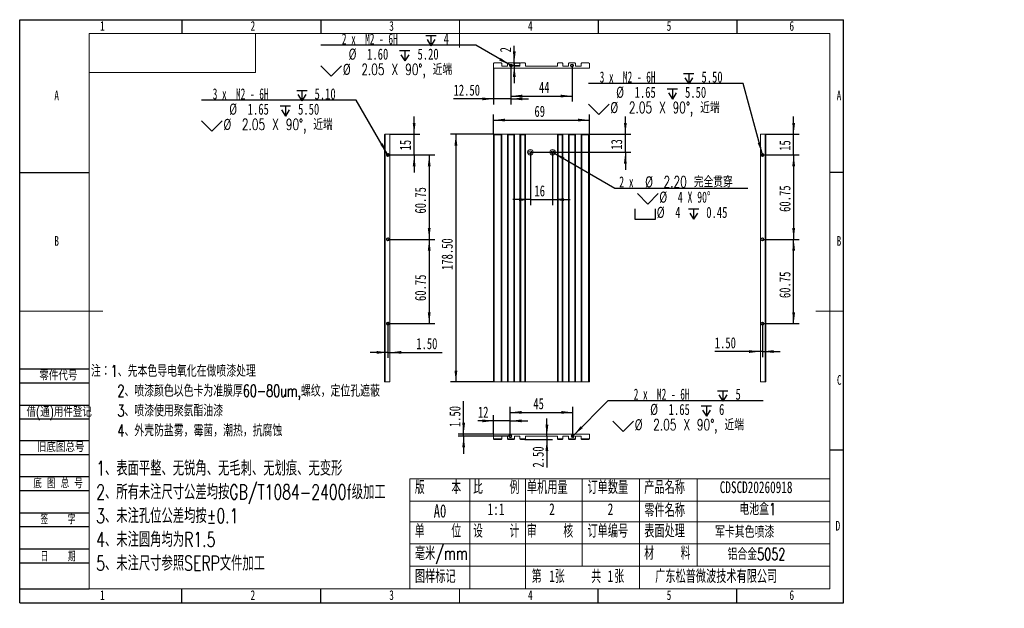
# Model space of a CAD drawing. Header units: millimetres. Extents: x 0 to 658, y -2 to 210.
# Tile 1 of 2: x 0 to 355, y -2 to 210. Entities that reach past the tile are written whole.
import ezdxf

# ---------------------------------------------------------------- set-up
doc = ezdxf.new("R2010")
doc.units = ezdxf.units.MM
doc.layers.add('图框', color=7, linetype='Continuous')
doc.layers.add('粗实线层', color=7, linetype='Continuous', lineweight=15)
doc.styles.add('SLDTEXTSTYLE0', font='TXT', dxfattribs={"width": 0.7})
doc.styles.add('SLDTEXTSTYLE1', font='TXT', dxfattribs={"width": 0.7, "bigfont": 'bigfont'})
doc.styles.add('SLDTEXTSTYLE2', font='TXT', dxfattribs={"width": 0.614286, "bigfont": 'bigfont'})
doc.styles.add('SLDTEXTSTYLE3', font='TXT', dxfattribs={"width": 0.566667, "bigfont": 'bigfont'})
doc.styles.add('SLDTEXTSTYLE4', font='TXT', dxfattribs={"width": 0.633333})
doc.styles.add('SLDTEXTSTYLE5', font='TXT', dxfattribs={"width": 0.642857})
doc.styles.add('SLDTEXTSTYLE6', font='TXT', dxfattribs={"width": 0.616667})
doc.dimstyles.new('SLDDIMSTYLE0', dxfattribs={"dimtxt": 4, "dimasz": 4.08, "dimexe": 0, "dimexo": 0.0625, "dimgap": 1, "dimtad": 2, "dimlfac": 2, "dimrnd": 1e-09, "dimzin": 4, "dimdsep": 46, "dimtxsty": 'SLDTEXTSTYLE0', "dimsah": 1, "dimcen": 0.09, "dimadec": 0, "dimazin": 1, "dimtfac": 1, "dimtofl": 0, "dimtmove": 0, "dimatfit": 3, "dimfxl": 0, "dimfrac": 2, "dimtolj": 1, "dimtzin": 12, "dimarcsym": 0})
doc.dimstyles.new('SLDDIMSTYLE1', dxfattribs={"dimtxt": 4, "dimasz": 4.08, "dimexe": 0, "dimexo": 0.0625, "dimgap": 1, "dimtad": 2, "dimlfac": 2, "dimrnd": 1e-09, "dimzin": 12, "dimdsep": 46, "dimtxsty": 'SLDTEXTSTYLE0', "dimsah": 1, "dimcen": 0.09, "dimadec": 0, "dimazin": 3, "dimtfac": 1, "dimtofl": 0, "dimtmove": 0, "dimatfit": 3, "dimfxl": 0, "dimfrac": 2, "dimtolj": 1, "dimtzin": 12, "dimarcsym": 0})
doc.dimstyles.new('SLDDIMSTYLE2', dxfattribs={"dimtxt": 4, "dimasz": 4.08, "dimexe": 0, "dimexo": 0.0625, "dimgap": 1, "dimtad": 0, "dimtih": 1, "dimtoh": 1, "dimlfac": 2, "dimrnd": 1e-09, "dimzin": 4, "dimdsep": 46, "dimtxsty": 'SLDTEXTSTYLE0', "dimblk1": 'NONE', "dimsah": 1, "dimcen": 0, "dimadec": 0, "dimazin": 1, "dimtfac": 1, "dimtmove": 0, "dimatfit": 3, "dimldrblk": 'NONE', "dimfxl": 0, "dimfrac": 2, "dimtolj": 1, "dimtzin": 12, "dimarcsym": 0})
doc.dimstyles.new('SLDDIMSTYLE3', dxfattribs={"dimtxt": 4, "dimasz": 4.08, "dimexe": 0, "dimexo": 0.0625, "dimgap": 1, "dimtad": 2, "dimlfac": 2, "dimrnd": 1e-09, "dimzin": 12, "dimdsep": 46, "dimtxsty": 'SLDTEXTSTYLE0', "dimsah": 1, "dimcen": 0.09, "dimadec": 0, "dimazin": 3, "dimtfac": 1, "dimtmove": 0, "dimatfit": 0, "dimfxl": 0, "dimfrac": 2, "dimtolj": 1, "dimtzin": 12, "dimarcsym": 0})
doc.dimstyles.new('SLDDIMSTYLE4', dxfattribs={"dimtxt": 4, "dimasz": 4.08, "dimexe": 0, "dimexo": 0.0625, "dimgap": 1, "dimtad": 0, "dimtih": 1, "dimtoh": 1, "dimdec": 6, "dimlfac": 2, "dimrnd": 1e-09, "dimzin": 12, "dimdsep": 46, "dimtxsty": 'SLDTEXTSTYLE0', "dimblk1": 'NONE', "dimsah": 1, "dimcen": 0, "dimadec": 0, "dimazin": 3, "dimtfac": 1, "dimtmove": 0, "dimatfit": 3, "dimldrblk": 'NONE', "dimfxl": 0, "dimfrac": 2, "dimtolj": 1, "dimtzin": 12, "dimarcsym": 0})
doc.dimstyles.new('SLDDIMSTYLE5', dxfattribs={"dimtxt": 4, "dimasz": 4.08, "dimexe": 0, "dimexo": 0.0625, "dimgap": 1, "dimtad": 2, "dimlfac": 2, "dimrnd": 1e-09, "dimzin": 4, "dimdsep": 46, "dimtxsty": 'SLDTEXTSTYLE0', "dimsah": 1, "dimcen": 0.09, "dimadec": 0, "dimazin": 1, "dimtfac": 1, "dimtmove": 0, "dimatfit": 0, "dimfxl": 0, "dimfrac": 2, "dimtolj": 1, "dimtzin": 12, "dimarcsym": 0})

# ---------------------------------------------------------------- blocks, each defined once
blk = doc.blocks.new('SW_NOTE_0')
at = {"layer": '图框', "color": 0, "attachment_point": 1, "style": 'SLDTEXTSTYLE1'}
for s, insert, char_height in [('\\M+1928D\\M+181461\\M+18141\\M+190E6\\M+1967B\\M+19046导电氧\\M+189BB\\M+18DDD\\M+198F4喷\\M+18EBD处\\M+1979D', (0, 5.46), 4.2333), ('2\\M+18141喷\\M+18EBD颜\\M+19046\\M+188C8\\M+19046卡为\\M+18F79\\M+1968C\\M+18CFA60-80um,\\M+19786纹\\M+18143\\M+192E8\\M+188CA\\M+18D45\\M+18ED5\\M+195C1', (9.52, -1.69), 4.23333), ('3\\M+18141喷\\M+18EBD\\M+18E67\\M+19770\\M+1E3DA氨酯\\M+196FB\\M+18EBD', (9.52, -8.83), 4.2333), ('4\\M+18141\\M+18A4F壳\\M+19668盐雾\\M+18143霉\\M+18BDB\\M+18143\\M+192AA热\\M+18143\\M+18D52\\M+19585蚀', (9.52, -15.98), 4.2333)]:
    blk.add_mtext(s, dxfattribs=dict(at, insert=insert, char_height=char_height))
blk = doc.blocks.new('SW_NOTE_1')
at = {"layer": '图框', "color": 0, "attachment_point": 1, "style": 'SLDTEXTSTYLE1'}
for s, insert, char_height in [('1\\M+18141\\M+1955C\\M+196CA\\M+195BD\\M+190AE\\M+18141\\M+19DD9锐\\M+18A70\\M+18141\\M+19DD9\\M+196D1\\M+18E68\\M+18141\\M+19DD9划\\M+18DAD\\M+18141\\M+19DD9变\\M+18C60', (0, 6.82), 5.29167), ('2\\M+18141\\M+18F8A\\M+1974C\\M+196A2\\M+1928D\\M+18EDA\\M+190A1\\M+18CF6\\M+18DB7\\M+18BCF\\M+188C2GB/T1084-2400f级\\M+189C1\\M+18D48', (0, -1.73), 5.29167), ('3\\M+18141\\M+196A2\\M+1928D\\M+18D45\\M+188CA\\M+18CF6\\M+18DB7\\M+18BCF\\M+188C2\\M+1817D0.1', (0, -10.29), 5.2917), ('4\\M+18141\\M+196A2\\M+1928D圆\\M+18A70\\M+18BCF为R1.5', (0, -18.85), 5.2917), ('5\\M+18141\\M+196A2\\M+1928D\\M+18EDA\\M+190A1\\M+18E51\\M+18FC6SERP\\M+195B6\\M+18C8F\\M+189C1\\M+18D48', (0, -27.4), 5.2917)]:
    blk.add_mtext(s, dxfattribs=dict(at, insert=insert, char_height=char_height))
blk = doc.blocks.new('_D')
at = {"layer": '图框'}
for p, q in [((170.84, 168.77), (155.24, 168.77)), ((157.24, 168.77), (157.24, 79.52)), ((170.84, 79.52), (155.24, 79.52))]:
    blk.add_line(p, q, dxfattribs=at)
for points in [[(157.24, 168.77), (156.73, 164.69), (157.75, 164.69)], [(157.24, 79.52), (157.75, 83.6), (156.73, 83.6)]]:
    blk.add_solid(points, dxfattribs=at)
at = {"layer": '图框', "insert": (152.08, 119.84), "char_height": 4, "attachment_point": 1, "rotation": 90, "style": 'SLDTEXTSTYLE0'}
blk.add_mtext('178.50', dxfattribs=at)
blk = doc.blocks.new('_D_1')
at = {"layer": '图框'}
for p, q in [((170.84, 168.77), (170.84, 175.85)), ((205.34, 168.77), (205.34, 175.85)), ((170.84, 173.85), (205.34, 173.85))]:
    blk.add_line(p, q, dxfattribs=at)
for points in [[(170.84, 173.85), (174.92, 173.34), (174.92, 174.36)], [(205.34, 173.85), (201.26, 174.36), (201.26, 173.34)]]:
    blk.add_solid(points, dxfattribs=at)
at = {"layer": '图框', "insert": (185.55, 179), "char_height": 4, "attachment_point": 1, "style": 'SLDTEXTSTYLE0'}
blk.add_mtext('69', dxfattribs=at)
blk = doc.blocks.new('SW_SYMBOL_HOLE_SINK')
at = {"layer": '图框', "color": 0}
for p, q in [((0, 875), (800, 75)), ((800, 75), (1600, 875))]:
    blk.add_line(p, q, dxfattribs=at)
blk = doc.blocks.new('SW_SYMBOL_HOLE_SPOT')
at = {"layer": '图框', "color": 0}
for p, q in [((0, 875), (0, 75)), ((1600, 75), (1600, 875)), ((0, 75), (1600, 75))]:
    blk.add_line(p, q, dxfattribs=at)
blk = doc.blocks.new('SW_SYMBOL_HOLE_DEPTH')
at = {"layer": '图框', "color": 0}
for p, q in [((0, 875), (800, 875)), ((400, 875), (400, 75)), ((100, 555), (400, 75)), ((700, 555), (400, 75))]:
    blk.add_line(p, q, dxfattribs=at)
blk = doc.blocks.new('_D_2')
at = {"layer": '图框'}
for p, q in [((191.61, 162.54), (192.56, 161.99)), ((192.56, 161.99), (214.54, 149.29)), ((214.54, 149.29), (262.45, 149.29))]:
    blk.add_line(p, q, dxfattribs=at)
blk.add_solid([(192.56, 161.99), (195.84, 159.51), (196.35, 160.39)], dxfattribs=at)
at = {"layer": '图框', "xscale": 0.004654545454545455, "yscale": 0.004654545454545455, "zscale": 0.004654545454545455}
for name, p in [('SW_SYMBOL_HOLE_SINK', (222.65, 143.27)), ('SW_SYMBOL_HOLE_SPOT', (221.72, 137.77)), ('SW_SYMBOL_HOLE_DEPTH', (241.04, 137.77))]:
    blk.add_blockref(name, p, dxfattribs=at)
at = {"layer": '图框', "char_height": 4, "attachment_point": 1}
for s, insert, style in [('2 x', (216.13, 153.6), 'SLDTEXTSTYLE4'), ('%%c', (225.44, 153.6), 'SLDTEXTSTYLE0'), ('2.20 \\M+18AAE\\M+19153贯\\M+190FA', (232.11, 153.6), 'SLDTEXTSTYLE1'), ('%%c', (230.56, 148.1), 'SLDTEXTSTYLE0'), ('4 X 90°', (237.23, 148.1), 'SLDTEXTSTYLE5'), ('%%c', (229.63, 142.6), 'SLDTEXTSTYLE0'), ('4', (236.3, 142.6), 'SLDTEXTSTYLE0'), ('0.45', (247.48, 142.6), 'SLDTEXTSTYLE0')]:
    blk.add_mtext(s, dxfattribs=dict(at, insert=insert, style=style))
blk = doc.blocks.new('_NONE')
blk = doc.blocks.new('_D_3')
at = {"layer": '图框'}
for p, q in [((184.09, 162.27), (184.09, 143.21)), ((192.09, 162.27), (192.09, 143.21)), ((184.09, 145.21), (177.74, 145.21)), ((184.09, 145.21), (192.09, 145.21)), ((192.09, 145.21), (198.44, 145.21))]:
    blk.add_line(p, q, dxfattribs=at)
for points in [[(184.09, 145.21), (180.01, 145.71), (180.01, 144.7)], [(192.09, 145.21), (196.17, 144.7), (196.17, 145.71)]]:
    blk.add_solid(points, dxfattribs=at)
at = {"layer": '图框', "insert": (185.55, 150.36), "char_height": 4, "attachment_point": 1, "style": 'SLDTEXTSTYLE0'}
blk.add_mtext('16', dxfattribs=at)
blk = doc.blocks.new('_D_4')
at = {"layer": '图框'}
for p, q in [((218.31, 168.77), (218.31, 175.12)), ((205.34, 168.77), (220.31, 168.77)), ((218.31, 162.27), (218.31, 168.77)), ((184.09, 162.27), (220.31, 162.27)), ((218.31, 162.27), (218.31, 155.92))]:
    blk.add_line(p, q, dxfattribs=at)
for points in [[(218.31, 168.77), (218.82, 172.85), (217.81, 172.85)], [(218.31, 162.27), (217.81, 158.19), (218.82, 158.19)]]:
    blk.add_solid(points, dxfattribs=at)
at = {"layer": '图框', "insert": (213.16, 163.16), "char_height": 4, "attachment_point": 1, "rotation": 90, "style": 'SLDTEXTSTYLE0'}
blk.add_mtext('13', dxfattribs=at)
blk = doc.blocks.new('_D_5')
at = {"layer": '图框'}
for p, q in [((164.39, 200.8), (108.56, 200.8)), ((176.64, 193.74), (164.39, 200.8)), ((177.53, 193.23), (176.64, 193.74))]:
    blk.add_line(p, q, dxfattribs=at)
blk.add_solid([(176.64, 193.74), (173.36, 196.22), (172.85, 195.34)], dxfattribs=at)
at = {"layer": '图框', "xscale": 0.004654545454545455, "yscale": 0.004654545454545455, "zscale": 0.004654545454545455}
for name, p in [('SW_SYMBOL_HOLE_DEPTH', (146.39, 200.28)), ('SW_SYMBOL_HOLE_DEPTH', (136.96, 194.78)), ('SW_SYMBOL_HOLE_SINK', (108.56, 189.28))]:
    blk.add_blockref(name, p, dxfattribs=at)
at = {"layer": '图框', "char_height": 4, "attachment_point": 1}
for s, insert, style in [('2 x  M2 - 6H', (116.13, 205.11), 'SLDTEXTSTYLE6'), ('4', (152.83, 205.11), 'SLDTEXTSTYLE0'), ('%%c', (118.57, 199.61), 'SLDTEXTSTYLE0'), ('1.60', (125.24, 199.61), 'SLDTEXTSTYLE0'), ('5.20', (143.4, 199.61), 'SLDTEXTSTYLE0'), ('%%c', (116.48, 194.11), 'SLDTEXTSTYLE0'), ('2.05 X 90\\M+1818B, \\M+18BDF\\M+1925B', (123.15, 194.11), 'SLDTEXTSTYLE1')]:
    blk.add_mtext(s, dxfattribs=dict(at, insert=insert, style=style))
blk = doc.blocks.new('_D_6')
at = {"layer": '图框'}
for p, q in [((178.28, 194.49), (178.28, 200.56)), ((177.09, 193.49), (180.28, 193.49)), ((178.09, 194.49), (180.28, 194.49)), ((178.28, 193.49), (178.28, 194.49)), ((178.28, 193.49), (178.28, 187.14))]:
    blk.add_line(p, q, dxfattribs=at)
for points in [[(178.28, 194.49), (178.79, 198.57), (177.77, 198.57)], [(178.28, 193.49), (177.77, 189.41), (178.79, 189.41)]]:
    blk.add_solid(points, dxfattribs=at)
at = {"layer": '图框', "insert": (173.12, 198.24), "char_height": 4, "attachment_point": 1, "rotation": 90, "style": 'SLDTEXTSTYLE0'}
blk.add_mtext('2', dxfattribs=at)
blk = doc.blocks.new('_D_7')
at = {"layer": '图框'}
for p, q in [((177.09, 193.49), (177.09, 180.49)), ((199.09, 193.49), (199.09, 180.49)), ((177.09, 182.49), (199.09, 182.49))]:
    blk.add_line(p, q, dxfattribs=at)
for points in [[(177.09, 182.49), (181.17, 181.98), (181.17, 183)], [(199.09, 182.49), (195.01, 183), (195.01, 181.98)]]:
    blk.add_solid(points, dxfattribs=at)
at = {"layer": '图框', "insert": (187.17, 187.64), "char_height": 4, "attachment_point": 1, "style": 'SLDTEXTSTYLE0'}
blk.add_mtext('44', dxfattribs=at)
blk = doc.blocks.new('_D_8')
at = {"layer": '图框'}
for p, q in [((170.84, 192.49), (170.84, 179.48)), ((177.09, 193.49), (177.09, 179.48)), ((170.84, 181.48), (156.4, 181.48)), ((177.09, 181.48), (170.84, 181.48)), ((177.09, 181.48), (183.44, 181.48))]:
    blk.add_line(p, q, dxfattribs=at)
for points in [[(170.84, 181.48), (166.76, 181.99), (166.76, 180.98)], [(177.09, 181.48), (181.17, 180.98), (181.17, 181.99)]]:
    blk.add_solid(points, dxfattribs=at)
at = {"layer": '图框', "insert": (156.4, 186.64), "char_height": 4, "attachment_point": 1, "style": 'SLDTEXTSTYLE0'}
blk.add_mtext('12.50', dxfattribs=at)
blk = doc.blocks.new('_D_9')
at = {"layer": '图框'}
for p, q in [((121.34, 180.98), (65.51, 180.98)), ((132.47, 161.71), (121.34, 180.98)), ((132.98, 160.82), (132.47, 161.71))]:
    blk.add_line(p, q, dxfattribs=at)
blk.add_solid([(132.47, 161.71), (130.87, 165.5), (129.99, 164.99)], dxfattribs=at)
at = {"layer": '图框', "xscale": 0.004654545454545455, "yscale": 0.004654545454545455, "zscale": 0.004654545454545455}
for name, p in [('SW_SYMBOL_HOLE_DEPTH', (99.85, 180.46)), ('SW_SYMBOL_HOLE_DEPTH', (93.91, 174.96)), ('SW_SYMBOL_HOLE_SINK', (65.51, 169.46))]:
    blk.add_blockref(name, p, dxfattribs=at)
at = {"layer": '图框', "char_height": 4, "attachment_point": 1}
for s, insert, style in [('3 x  M2 - 6H', (69.58, 185.29), 'SLDTEXTSTYLE6'), ('5.10', (106.29, 185.29), 'SLDTEXTSTYLE0'), ('%%c', (75.52, 179.79), 'SLDTEXTSTYLE0'), ('1.65', (82.19, 179.79), 'SLDTEXTSTYLE0'), ('5.50', (100.35, 179.79), 'SLDTEXTSTYLE0'), ('%%c', (73.43, 174.29), 'SLDTEXTSTYLE0'), ('2.05 X 90\\M+1818B, \\M+18BDF\\M+1925B', (80.1, 174.29), 'SLDTEXTSTYLE1')]:
    blk.add_mtext(s, dxfattribs=dict(at, insert=insert, style=style))
blk = doc.blocks.new('_D_10')
at = {"layer": '图框'}
for p, q in [((132.73, 161.27), (149.61, 161.27)), ((147.61, 161.27), (147.61, 130.89)), ((132.73, 130.89), (149.61, 130.89))]:
    blk.add_line(p, q, dxfattribs=at)
for points in [[(147.61, 161.27), (147.1, 157.19), (148.12, 157.19)], [(147.61, 130.89), (148.12, 134.97), (147.1, 134.97)]]:
    blk.add_solid(points, dxfattribs=at)
at = {"layer": '图框', "insert": (142.45, 140.17), "char_height": 4, "attachment_point": 1, "rotation": 90, "style": 'SLDTEXTSTYLE0'}
blk.add_mtext('60.75', dxfattribs=at)
blk = doc.blocks.new('_D_11')
at = {"layer": '图框'}
for p, q in [((132.73, 130.89), (149.61, 130.89)), ((147.61, 130.89), (147.61, 100.52)), ((132.73, 100.52), (149.61, 100.52))]:
    blk.add_line(p, q, dxfattribs=at)
for points in [[(147.61, 130.89), (147.1, 126.81), (148.12, 126.81)], [(147.61, 100.52), (148.12, 104.6), (147.1, 104.6)]]:
    blk.add_solid(points, dxfattribs=at)
at = {"layer": '图框', "insert": (142.45, 108.68), "char_height": 4, "attachment_point": 1, "rotation": 90, "style": 'SLDTEXTSTYLE0'}
blk.add_mtext('60.75', dxfattribs=at)
blk = doc.blocks.new('_D_12')
at = {"layer": '图框'}
for p, q in [((132.73, 100.52), (132.73, 88.17)), ((132.73, 90.17), (126.38, 90.17)), ((132.73, 90.17), (133.48, 90.17)), ((133.48, 90.17), (152.26, 90.17))]:
    blk.add_line(p, q, dxfattribs=at)
for points in [[(132.73, 90.17), (128.65, 90.68), (128.65, 89.66)], [(133.48, 90.17), (137.56, 89.66), (137.56, 90.68)]]:
    blk.add_solid(points, dxfattribs=at)
at = {"layer": '图框', "insert": (142.95, 95.33), "char_height": 4, "attachment_point": 1, "style": 'SLDTEXTSTYLE0'}
blk.add_mtext('1.50', dxfattribs=at)
blk = doc.blocks.new('_D_13')
at = {"layer": '图框'}
for p, q in [((142.19, 168.77), (142.19, 175.12)), ((133.48, 168.77), (144.19, 168.77)), ((142.19, 161.27), (142.19, 168.77)), ((132.73, 161.27), (144.19, 161.27)), ((142.19, 161.27), (142.19, 154.92))]:
    blk.add_line(p, q, dxfattribs=at)
for points in [[(142.19, 168.77), (142.7, 172.85), (141.68, 172.85)], [(142.19, 161.27), (141.68, 157.19), (142.7, 157.19)]]:
    blk.add_solid(points, dxfattribs=at)
at = {"layer": '图框', "insert": (137.03, 162.92), "char_height": 4, "attachment_point": 1, "rotation": 90, "style": 'SLDTEXTSTYLE0'}
blk.add_mtext('15', dxfattribs=at)
blk = doc.blocks.new('_D_14')
at = {"layer": '图框'}
for p, q in [((260.81, 187.06), (204.99, 187.06)), ((267.6, 161.76), (260.81, 187.06)), ((267.86, 160.77), (267.6, 161.76))]:
    blk.add_line(p, q, dxfattribs=at)
blk.add_solid([(267.6, 161.76), (267.03, 165.84), (266.05, 165.57)], dxfattribs=at)
at = {"layer": '图框', "xscale": 0.004654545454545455, "yscale": 0.004654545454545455, "zscale": 0.004654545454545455}
for name, p in [('SW_SYMBOL_HOLE_DEPTH', (239.32, 186.54)), ('SW_SYMBOL_HOLE_DEPTH', (233.39, 181.04)), ('SW_SYMBOL_HOLE_SINK', (204.99, 175.54))]:
    blk.add_blockref(name, p, dxfattribs=at)
at = {"layer": '图框', "char_height": 4, "attachment_point": 1}
for s, insert, style in [('3 x  M2 - 6H', (209.06, 191.37), 'SLDTEXTSTYLE6'), ('5.50', (245.76, 191.37), 'SLDTEXTSTYLE0'), ('%%c', (215, 185.87), 'SLDTEXTSTYLE0'), ('1.65', (221.67, 185.87), 'SLDTEXTSTYLE0'), ('5.50', (239.83, 185.87), 'SLDTEXTSTYLE0'), ('%%c', (212.9, 180.37), 'SLDTEXTSTYLE0'), ('2.05 X 90\\M+1818B, \\M+18BDF\\M+1925B', (219.58, 180.37), 'SLDTEXTSTYLE1')]:
    blk.add_mtext(s, dxfattribs=dict(at, insert=insert, style=style))
blk = doc.blocks.new('_D_15')
at = {"layer": '图框'}
for p, q in [((267.73, 161.27), (280.98, 161.27)), ((278.98, 161.27), (278.98, 130.89)), ((267.73, 130.89), (280.98, 130.89))]:
    blk.add_line(p, q, dxfattribs=at)
for points in [[(278.98, 161.27), (278.47, 157.19), (279.49, 157.19)], [(278.98, 130.89), (279.49, 134.97), (278.47, 134.97)]]:
    blk.add_solid(points, dxfattribs=at)
at = {"layer": '图框', "insert": (273.82, 140.78), "char_height": 4, "attachment_point": 1, "rotation": 90, "style": 'SLDTEXTSTYLE0'}
blk.add_mtext('60.75', dxfattribs=at)
blk = doc.blocks.new('_D_16')
at = {"layer": '图框'}
for p, q in [((267.73, 130.89), (280.98, 130.89)), ((278.98, 100.52), (278.98, 130.89)), ((267.73, 100.52), (280.98, 100.52))]:
    blk.add_line(p, q, dxfattribs=at)
for points in [[(278.98, 130.89), (278.47, 126.81), (279.49, 126.81)], [(278.98, 100.52), (279.49, 104.6), (278.47, 104.6)]]:
    blk.add_solid(points, dxfattribs=at)
at = {"layer": '图框', "insert": (273.82, 109.73), "char_height": 4, "attachment_point": 1, "rotation": 90, "style": 'SLDTEXTSTYLE0'}
blk.add_mtext('60.75', dxfattribs=at)
blk = doc.blocks.new('_D_17')
at = {"layer": '图框'}
for p, q in [((267.73, 100.52), (267.73, 88.48)), ((266.98, 90.48), (250.56, 90.48)), ((267.73, 90.48), (266.98, 90.48)), ((267.73, 90.48), (274.08, 90.48))]:
    blk.add_line(p, q, dxfattribs=at)
for points in [[(266.98, 90.48), (262.9, 90.99), (262.9, 89.97)], [(267.73, 90.48), (271.81, 89.97), (271.81, 90.99)]]:
    blk.add_solid(points, dxfattribs=at)
at = {"layer": '图框', "insert": (250.56, 95.63), "char_height": 4, "attachment_point": 1, "style": 'SLDTEXTSTYLE0'}
blk.add_mtext('1.50', dxfattribs=at)
blk = doc.blocks.new('_D_18')
at = {"layer": '图框'}
for p, q in [((278.98, 168.77), (278.98, 175.12)), ((268.73, 168.77), (280.98, 168.77)), ((278.98, 161.27), (278.98, 168.77)), ((267.73, 161.27), (280.98, 161.27)), ((278.98, 161.27), (278.98, 154.92))]:
    blk.add_line(p, q, dxfattribs=at)
for points in [[(278.98, 168.77), (279.49, 172.85), (278.47, 172.85)], [(278.98, 161.27), (278.47, 157.19), (279.49, 157.19)]]:
    blk.add_solid(points, dxfattribs=at)
at = {"layer": '图框', "insert": (273.82, 162.78), "char_height": 4, "attachment_point": 1, "rotation": 90, "style": 'SLDTEXTSTYLE0'}
blk.add_mtext('15', dxfattribs=at)
blk = doc.blocks.new('_D_19')
at = {"layer": '图框'}
for p, q in [((199.7, 60.36), (212.17, 72.82)), ((212.17, 72.82), (268, 72.82)), ((198.97, 59.64), (199.7, 60.36))]:
    blk.add_line(p, q, dxfattribs=at)
blk.add_solid([(199.7, 60.36), (202.94, 62.89), (202.23, 63.61)], dxfattribs=at)
at = {"layer": '图框', "xscale": 0.004654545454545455, "yscale": 0.004654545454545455, "zscale": 0.004654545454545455}
for name, p in [('SW_SYMBOL_HOLE_DEPTH', (251.59, 72.3)), ('SW_SYMBOL_HOLE_DEPTH', (245.65, 66.8)), ('SW_SYMBOL_HOLE_SINK', (213.76, 61.3))]:
    blk.add_blockref(name, p, dxfattribs=at)
at = {"layer": '图框', "char_height": 4, "attachment_point": 1}
for s, insert, style in [('2 x  M2 - 6H', (221.33, 77.13), 'SLDTEXTSTYLE6'), ('5', (258.03, 77.13), 'SLDTEXTSTYLE0'), ('%%c', (227.26, 71.63), 'SLDTEXTSTYLE0'), ('1.65', (233.94, 71.63), 'SLDTEXTSTYLE0'), ('6', (252.09, 71.63), 'SLDTEXTSTYLE0'), ('%%c', (221.68, 66.13), 'SLDTEXTSTYLE0'), ('2.05 X 90\\M+1818B, \\M+18BDF\\M+1925B', (228.35, 66.13), 'SLDTEXTSTYLE1')]:
    blk.add_mtext(s, dxfattribs=dict(at, insert=insert, style=style))
blk = doc.blocks.new('_D_20')
at = {"layer": '图框'}
for p, q in [((176.84, 60), (176.84, 70.55)), ((176.84, 68.55), (199.34, 68.55)), ((199.34, 60), (199.34, 70.55))]:
    blk.add_line(p, q, dxfattribs=at)
for points in [[(176.84, 68.55), (180.92, 68.05), (180.92, 69.06)], [(199.34, 68.55), (195.26, 69.06), (195.26, 68.05)]]:
    blk.add_solid(points, dxfattribs=at)
at = {"layer": '图框', "insert": (185.14, 73.71), "char_height": 4, "attachment_point": 1, "style": 'SLDTEXTSTYLE0'}
blk.add_mtext('45', dxfattribs=at)
blk = doc.blocks.new('_D_21')
at = {"layer": '图框'}
for p, q in [((170.84, 60.75), (170.84, 67.51)), ((176.84, 60), (176.84, 67.51)), ((170.84, 65.51), (165.16, 65.51)), ((176.84, 65.51), (170.84, 65.51)), ((176.84, 65.51), (183.19, 65.51))]:
    blk.add_line(p, q, dxfattribs=at)
for points in [[(170.84, 65.51), (166.76, 66.01), (166.76, 65)], [(176.84, 65.51), (180.92, 65), (180.92, 66.01)]]:
    blk.add_solid(points, dxfattribs=at)
at = {"layer": '图框', "insert": (165.16, 70.66), "char_height": 4, "attachment_point": 1, "style": 'SLDTEXTSTYLE0'}
blk.add_mtext('12', dxfattribs=at)
blk = doc.blocks.new('_D_22')
at = {"layer": '图框'}
for p, q in [((160.03, 60.75), (160.03, 72.56)), ((170.84, 60.75), (158.03, 60.75)), ((160.03, 60), (160.03, 60.75)), ((176.84, 60), (158.03, 60)), ((160.03, 60), (160.03, 53.65))]:
    blk.add_line(p, q, dxfattribs=at)
for points in [[(160.03, 60.75), (160.54, 64.83), (159.52, 64.83)], [(160.03, 60), (159.52, 55.92), (160.54, 55.92)]]:
    blk.add_solid(points, dxfattribs=at)
at = {"layer": '图框', "insert": (154.87, 63.25), "char_height": 4, "attachment_point": 1, "rotation": 90, "style": 'SLDTEXTSTYLE0'}
blk.add_mtext('1.50', dxfattribs=at)
blk = doc.blocks.new('_D_23')
at = {"layer": '图框'}
for p, q in [((190.03, 60), (190.03, 66.35)), ((182.09, 58.75), (192.03, 58.75)), ((190.03, 60), (190.03, 58.75)), ((190.03, 58.75), (190.03, 48.69))]:
    blk.add_line(p, q, dxfattribs=at)
for points in [[(190.03, 60), (190.54, 64.08), (189.52, 64.08)], [(190.03, 58.75), (189.52, 54.67), (190.54, 54.67)]]:
    blk.add_solid(points, dxfattribs=at)
at = {"layer": '图框', "insert": (184.88, 48.69), "char_height": 4, "attachment_point": 1, "rotation": 90, "style": 'SLDTEXTSTYLE0'}
blk.add_mtext('2.50', dxfattribs=at)

msp = doc.modelspace()

# ---------------------------------------------------------------- linework, layer by layer
at = {"color": 7, "linetype": 'Continuous', "lineweight": 15}
for p, q in [((171.08645798, 194.48843447), (170.83645747, 194.23843396)), ((170.83645747, 194.23843396), (170.83645747, 192.48843414)), ((170.83645747, 192.48843414), (205.33645754, 192.48843414)), ((173.58645559, 194.48843447), (171.08645798, 194.48843447)), ((173.8364561, 194.23843396), (173.58645559, 194.48843447)), ((173.8364561, 193.23843473), (173.8364561, 194.23843396)), ((175.83645643, 193.23843473), (173.8364561, 193.23843473)), ((176.08645694, 194.48843447), (175.83645643, 194.23843396)), ((175.83645643, 194.23843396), (175.83645643, 193.23843473)), ((178.08645726, 194.48843447), (176.08645694, 194.48843447)), ((178.33645777, 194.23843396), (178.08645726, 194.48843447)), ((178.33645777, 193.23843473), (178.33645777, 194.23843396)), ((180.3364581, 193.23843473), (178.33645777, 193.23843473)), ((180.5864586, 194.48843447), (180.3364581, 194.23843396)), ((180.3364581, 194.23843396), (180.3364581, 193.23843473)), ((182.08645792, 194.48843447), (180.5864586, 194.48843447)), ((182.33645843, 194.23843396), (182.08645792, 194.48843447)), ((182.33645843, 193.23843473), (182.33645843, 194.23843396)), ((193.83645752, 193.23843473), (182.33645843, 193.23843473)), ((194.08645802, 194.48843447), (193.83645752, 194.23843396)), ((193.83645752, 194.23843396), (193.83645752, 193.23843473)), ((195.58645734, 194.48843447), (194.08645802, 194.48843447)), ((195.83645784, 194.23843396), (195.58645734, 194.48843447)), ((195.83645784, 193.23843473), (195.83645784, 194.23843396)), ((197.83645631, 193.23843473), (195.83645784, 193.23843473)), ((198.08645682, 194.48843447), (197.83645631, 194.23843396)), ((197.83645631, 194.23843396), (197.83645631, 193.23843473)), ((200.08645714, 194.48843447), (198.08645682, 194.48843447)), ((200.33645765, 194.23843396), (200.08645714, 194.48843447)), ((200.33645765, 193.23843473), (200.33645765, 194.23843396)), ((202.33645705, 193.23843473), (200.33645765, 193.23843473)), ((202.58645755, 194.48843447), (202.33645705, 194.23843396)), ((202.33645705, 194.23843396), (202.33645705, 193.23843473)), ((205.08645703, 194.48843447), (202.58645755, 194.48843447)), ((205.33645754, 194.23843396), (205.08645703, 194.48843447)), ((205.33645754, 192.48843414), (205.33645754, 194.23843396)), ((131.47687333, 168.51842962), (131.72687383, 168.76842641)), ((131.47687333, 79.51842901), (131.47687333, 168.51842962)), ((131.72687383, 168.76842641), (133.47687366, 168.76842641)), ((131.72687383, 168.76842641), (131.72687383, 79.51842901)), ((133.47687366, 168.76842641), (133.47687366, 79.51842901)), ((171.08645798, 168.51842962), (170.83645747, 168.76842641)), ((170.83645747, 79.51842901), (170.83645747, 168.76842641)), ((170.83645747, 168.76842641), (173.8364561, 168.76842641)), ((171.08645798, 168.51842962), (171.08645798, 79.51842901)), ((173.58645559, 168.51842962), (171.08645798, 168.51842962)), ((173.58645559, 168.51842962), (173.8364561, 168.76842641)), ((173.58645559, 79.51842901), (173.58645559, 168.51842962)), ((173.8364561, 168.76842641), (173.8364561, 79.51842901)), ((173.8364561, 168.76842641), (175.83645643, 168.76842641)), ((175.83645643, 168.76842641), (176.08645694, 168.51842962)), ((175.83645643, 168.76842641), (178.33645777, 168.76842641)), ((175.83645643, 79.51842901), (175.83645643, 168.76842641)), ((176.08645694, 168.51842962), (176.08645694, 79.51842901)), ((178.08645726, 168.51842962), (176.08645694, 168.51842962)), ((178.08645726, 168.51842962), (178.33645777, 168.76842641)), ((178.08645726, 79.51842901), (178.08645726, 168.51842962)), ((178.33645777, 168.76842641), (178.33645777, 79.51842901)), ((178.33645777, 168.76842641), (180.3364581, 168.76842641)), ((180.3364581, 168.76842641), (180.5864586, 168.51842962)), ((180.3364581, 168.76842641), (182.33645843, 168.76842641)), ((180.3364581, 79.51842901), (180.3364581, 168.76842641)), ((180.5864586, 168.51842962), (180.5864586, 79.51842901)), ((182.08645792, 168.51842962), (180.5864586, 168.51842962)), ((182.08645792, 168.51842962), (182.33645843, 168.76842641)), ((182.08645792, 79.51842901), (182.08645792, 168.51842962)), ((182.33645843, 168.76842641), (182.33645843, 79.51842901)), ((182.33645843, 168.76842641), (193.83645752, 168.76842641)), ((193.83645752, 79.51842901), (193.83645752, 168.76842641)), ((193.83645752, 168.76842641), (194.08645802, 168.51842962)), ((193.83645752, 168.76842641), (195.83645784, 168.76842641)), ((194.08645802, 168.51842962), (194.08645802, 79.51842901)), ((195.58645734, 168.51842962), (194.08645802, 168.51842962)), ((195.58645734, 168.51842962), (195.83645784, 168.76842641)), ((195.58645734, 79.51842901), (195.58645734, 168.51842962)), ((195.83645784, 168.76842641), (195.83645784, 79.51842901)), ((195.83645784, 168.76842641), (197.83645631, 168.76842641)), ((197.83645631, 79.51842901), (197.83645631, 168.76842641)), ((197.83645631, 168.76842641), (198.08645682, 168.51842962)), ((197.83645631, 168.76842641), (200.33645765, 168.76842641)), ((198.08645682, 168.51842962), (198.08645682, 79.51842901)), ((200.08645714, 168.51842962), (198.08645682, 168.51842962)), ((200.08645714, 168.51842962), (200.33645765, 168.76842641)), ((200.08645714, 79.51842901), (200.08645714, 168.51842962)), ((200.33645765, 168.76842641), (200.33645765, 79.51842901)), ((200.33645765, 168.76842641), (202.33645705, 168.76842641)), ((202.33645705, 79.51842901), (202.33645705, 168.76842641)), ((202.33645705, 168.76842641), (202.58645755, 168.51842962)), ((202.33645705, 168.76842641), (205.33645754, 168.76842641)), ((202.58645755, 168.51842962), (202.58645755, 79.51842901)), ((205.08645703, 168.51842962), (202.58645755, 168.51842962)), ((205.08645703, 168.51842962), (205.33645754, 168.76842641)), ((205.08645703, 79.51842901), (205.08645703, 168.51842962)), ((205.33645754, 168.76842641), (205.33645754, 79.51842901)), ((266.97900994, 168.76842641), (266.97900994, 79.51842901)), ((266.97900994, 168.76842641), (268.72900976, 168.76842641)), ((268.72900976, 79.51842901), (268.72900976, 168.76842641)), ((268.97901026, 168.51842962), (268.72900976, 168.76842641)), ((268.97901026, 168.51842962), (268.97901026, 79.51842901)), ((131.72687383, 79.51842901), (131.47687333, 79.51842901)), ((133.47687366, 79.51842901), (131.72687383, 79.51842901)), ((171.08645798, 79.51842901), (170.83645747, 79.51842901)), ((173.58645559, 79.51842901), (171.08645798, 79.51842901)), ((173.8364561, 79.51842901), (173.58645559, 79.51842901)), ((175.83645643, 79.51842901), (173.8364561, 79.51842901)), ((176.08645694, 79.51842901), (175.83645643, 79.51842901)), ((178.08645726, 79.51842901), (176.08645694, 79.51842901)), ((178.33645777, 79.51842901), (178.08645726, 79.51842901)), ((180.3364581, 79.51842901), (178.33645777, 79.51842901)), ((180.5864586, 79.51842901), (180.3364581, 79.51842901)), ((182.08645792, 79.51842901), (180.5864586, 79.51842901)), ((182.33645843, 79.51842901), (182.08645792, 79.51842901)), ((193.83645752, 79.51842901), (182.33645843, 79.51842901)), ((194.08645802, 79.51842901), (193.83645752, 79.51842901)), ((195.58645734, 79.51842901), (194.08645802, 79.51842901)), ((195.83645784, 79.51842901), (195.58645734, 79.51842901)), ((197.83645631, 79.51842901), (195.83645784, 79.51842901)), ((198.08645682, 79.51842901), (197.83645631, 79.51842901)), ((200.08645714, 79.51842901), (198.08645682, 79.51842901)), ((200.33645765, 79.51842901), (200.08645714, 79.51842901)), ((202.33645705, 79.51842901), (200.33645765, 79.51842901)), ((202.58645755, 79.51842901), (202.33645705, 79.51842901)), ((205.08645703, 79.51842901), (202.58645755, 79.51842901)), ((205.33645754, 79.51842901), (205.08645703, 79.51842901)), ((268.72900976, 79.51842901), (266.97900994, 79.51842901)), ((268.97901026, 79.51842901), (268.72900976, 79.51842901)), ((170.83645747, 60.75152449), (170.83645747, 59.00152467)), ((205.33645754, 60.75152449), (170.83645747, 60.75152449)), ((205.33645754, 59.00152467), (205.33645754, 60.75152449)), ((170.83645747, 59.00152467), (173.8364561, 59.00152467)), ((171.08645798, 58.75152417), (170.83645747, 59.00152467)), ((173.58645559, 58.75152417), (171.08645798, 58.75152417)), ((173.58645559, 58.75152417), (173.8364561, 59.00152467)), ((173.8364561, 60.0015239), (175.83645643, 60.0015239)), ((173.8364561, 59.00152467), (173.8364561, 60.0015239)), ((175.83645643, 60.0015239), (175.83645643, 59.00152467)), ((175.83645643, 59.00152467), (178.33645777, 59.00152467)), ((175.83645643, 59.00152467), (176.08645694, 58.75152417)), ((178.08645726, 58.75152417), (176.08645694, 58.75152417)), ((178.08645726, 58.75152417), (178.33645777, 59.00152467)), ((178.33645777, 60.0015239), (180.3364581, 60.0015239)), ((178.33645777, 59.00152467), (178.33645777, 60.0015239)), ((180.3364581, 60.0015239), (180.3364581, 59.00152467)), ((180.3364581, 59.00152467), (182.33645843, 59.00152467)), ((180.3364581, 59.00152467), (180.5864586, 58.75152417)), ((182.08645792, 58.75152417), (180.5864586, 58.75152417)), ((182.08645792, 58.75152417), (182.33645843, 59.00152467)), ((182.33645843, 59.00152467), (182.33645843, 60.0015239)), ((182.33645843, 60.0015239), (193.83645752, 60.0015239)), ((193.83645752, 60.0015239), (193.83645752, 59.00152467)), ((193.83645752, 59.00152467), (195.83645784, 59.00152467)), ((193.83645752, 59.00152467), (194.08645802, 58.75152417)), ((195.58645734, 58.75152417), (194.08645802, 58.75152417)), ((195.58645734, 58.75152417), (195.83645784, 59.00152467)), ((195.83645784, 60.0015239), (197.83645631, 60.0015239)), ((195.83645784, 59.00152467), (195.83645784, 60.0015239)), ((197.83645631, 60.0015239), (197.83645631, 59.00152467)), ((197.83645631, 59.00152467), (200.33645765, 59.00152467)), ((197.83645631, 59.00152467), (198.08645682, 58.75152417)), ((200.08645714, 58.75152417), (198.08645682, 58.75152417)), ((200.08645714, 58.75152417), (200.33645765, 59.00152467)), ((200.33645765, 60.0015239), (202.33645705, 60.0015239)), ((200.33645765, 59.00152467), (200.33645765, 60.0015239)), ((202.33645705, 60.0015239), (202.33645705, 59.00152467)), ((202.33645705, 59.00152467), (205.33645754, 59.00152467)), ((202.33645705, 59.00152467), (202.58645755, 58.75152417)), ((205.08645703, 58.75152417), (202.58645755, 58.75152417)), ((205.08645703, 58.75152417), (205.33645754, 59.00152467))]:
    msp.add_line(p, q, dxfattribs=at)
for centre, radius in [((177.08645723, 193.48843441), 0.5125), ((177.08645723, 193.48843441), 0.4), ((199.08645723, 193.48843441), 0.5125), ((199.08645723, 193.48843441), 0.4), ((184.08645723, 162.26842891), 1), ((192.08645723, 162.26842891), 1), ((132.72687339, 161.26842891), 0.5125), ((132.72687339, 161.26842891), 0.4125), ((184.08645723, 162.26842891), 0.55), ((192.08645723, 162.26842891), 0.55), ((267.7290102, 161.26842891), 0.5125), ((267.7290102, 161.26842891), 0.4125), ((132.72687339, 130.89342891), 0.5125), ((267.7290102, 130.89342891), 0.5125), ((132.72687339, 130.89342891), 0.4125), ((267.7290102, 130.89342891), 0.4125), ((132.72687339, 100.51842891), 0.5125), ((132.72687339, 100.51842891), 0.4125), ((267.7290102, 100.51842891), 0.5125), ((267.7290102, 100.51842891), 0.4125), ((176.83645723, 60.00152423), 0.5125), ((176.83645723, 60.00152423), 0.4125), ((199.33645723, 60.00152423), 0.5125), ((199.33645723, 60.00152423), 0.4125)]:
    msp.add_circle(centre, radius, dxfattribs=at)
at = {"color": 7, "linetype": 'Continuous', "lineweight": 0}
for centre in [(177.08645723, 193.48843441), (199.08645723, 193.48843441), (132.72687339, 161.26842891), (267.7290102, 161.26842891), (132.72687339, 130.89342891), (267.7290102, 130.89342891), (132.72687339, 100.51842891), (267.7290102, 100.51842891), (176.83645723, 60.00152423), (199.33645723, 60.00152423)]:
    msp.add_arc(centre, 0.5, 255, 195, dxfattribs=at)
at = {"layer": '图框'}
for p, q in [((0, 0), (0, 210)), ((0, 210), (297, 210)), ((58.5, 210), (58.5, 205)), ((108.5, 210), (108.5, 205)), ((208.5, 210), (208.5, 205)), ((258.5, 210), (258.5, 205)), ((297, 0), (297, 210)), ((0, 155), (25, 155)), ((297, 155), (292, 155)), ((0, 84.22062154), (25, 84.22062154)), ((0, 79.22062154), (25, 79.22062154)), ((0, 71.22062154), (25, 71.22062154)), ((0, 66.22062154), (25, 66.22062154)), ((0, 58.43002782), (25, 58.43002782)), ((0, 53.43002782), (25, 53.43002782)), ((297, 55), (292, 55)), ((0, 45.43002782), (25, 45.43002782)), ((0, 40.43002782), (25, 40.43002782)), ((0, 32.43002782), (25, 32.43002782)), ((0, 27.43002782), (25, 27.43002782)), ((0, 19.43002782), (25, 19.43002782)), ((0, 14.43002782), (25, 14.43002782)), ((0, 5), (25, 5)), ((58.5, 0), (58.5, 5)), ((108.5, 0), (108.5, 5)), ((208.5, 0), (208.5, 5)), ((258.5, 0), (258.5, 5)), ((0, 0), (297, 0))]:
    msp.add_line(p, q, dxfattribs=at)
at = {"layer": '图框', "lineweight": 15}
for p, q in [((158.5, 210), (158.5, 200)), ((0, 105), (30, 105)), ((297, 105), (287, 105)), ((140.68545734, 44.63758968), (140.68545734, 5)), ((140.68545734, 44.63758968), (292, 44.63758968)), ((162.21343352, 44.63758968), (162.21343352, 5)), ((182.31678204, 44.63758968), (182.31678204, 5)), ((202.7866063, 44.63758968), (202.7866063, 13.20723621)), ((223.37132177, 44.63758968), (223.37132177, 5)), ((244.18273961, 44.63758968), (244.18273961, 13.20723621)), ((140.68545734, 36.63896119), (292, 36.63896119)), ((140.68545734, 29.16198238), (292, 29.16198238)), ((140.68545734, 21.16335389), (292, 21.16335389)), ((140.68545734, 13.20723621), (292, 13.20723621)), ((25, 5), (292, 5)), ((158.5, 0), (158.5, 5))]:
    msp.add_line(p, q, dxfattribs=at)
at = {"layer": '图框', "linetype": 'Continuous', "lineweight": 15}
for p, q in [((25, 5), (25, 205)), ((25, 205), (292, 205)), ((292, 5), (292, 205))]:
    msp.add_line(p, q, dxfattribs=at)
at = {"layer": '粗实线层'}
for p, q in [((85, 191), (85, 205)), ((25, 191), (85, 191))]:
    msp.add_line(p, q, dxfattribs=at)

# ---------------------------------------------------------------- block references
at = {"layer": '图框'}
for name, p in [('SW_NOTE_0', (25.70039413, 80.14746284)), ('SW_NOTE_1', (27.57201433, 44.26723091))]:
    msp.add_blockref(name, p, dxfattribs=at)

# ---------------------------------------------------------------- texts
for s, insert, char_height, attachment_point, style in [('1', (29.79444444, 209.49728633), 3.5, 2, 'SLDTEXTSTYLE0'), ('2', (84.04444444, 209.49728633), 3.5, 2, 'SLDTEXTSTYLE0'), ('3', (134.04444444, 209.49728633), 3.5, 2, 'SLDTEXTSTYLE0'), ('4', (184.04444444, 209.49728633), 3.5, 2, 'SLDTEXTSTYLE0'), ('5', (234.04444444, 209.49728633), 3.5, 2, 'SLDTEXTSTYLE0'), ('6', (278.29687502, 209.49728633), 3.5, 2, 'SLDTEXTSTYLE0'), ('A', (13.32031252, 184.49728633), 3.5, 2, 'SLDTEXTSTYLE0'), ('A', (295.32031252, 184.49728633), 3.5, 2, 'SLDTEXTSTYLE0'), ('B', (13.32031252, 132.0550898), 3.5, 2, 'SLDTEXTSTYLE0'), ('B', (295.32031252, 132.0550898), 3.5, 2, 'SLDTEXTSTYLE0'), ('\\M+197EB\\M+18C8F\\M+191E3\\M+18D86', (7.08363591, 83.57905148), 3.5, 1, 'SLDTEXTSTYLE1'), ('C', (295.42725694, 81.99728633), 3.5, 2, 'SLDTEXTSTYLE0'), ('\\M+18ED8(\\M+192CA)\\M+19770\\M+18C8F\\M+1936F记', (2.49613555, 70.47254941), 3.5, 1, 'SLDTEXTSTYLE1'), ('\\M+18B8C\\M+192EA图总\\M+18D86', (6.19405335, 57.82384813), 3.5, 1, 'SLDTEXTSTYLE1'), ('\\M+192EA 图 总 \\M+18D86', (4.9471782, 44.76550045), 3.5, 1, 'SLDTEXTSTYLE2'), ('\\M+194C5    \\M+1967B', (142.45787147, 43.93812879), 4.7625, 1, 'SLDTEXTSTYLE3'), ('\\M+194E4    \\M+197E1', (163.44076161, 43.93812879), 4.7625, 1, 'SLDTEXTSTYLE3'), ('单\\M+18AF7\\M+19770\\M+197CA', (182.84238024, 43.93812879), 4.7625, 1, 'SLDTEXTSTYLE1'), ('订单\\M+19094\\M+197CA', (204.66315043, 43.93812879), 4.7625, 1, 'SLDTEXTSTYLE1'), ('产\\M+19569\\M+196BC\\M+18FCC', (225.11819063, 43.93812879), 4.7625, 1, 'SLDTEXTSTYLE1'), ('CDSCD20260918', (252.34883364, 43.72464555), 4.2333333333, 1, 'SLDTEXTSTYLE0'), ('A0', (149.23863688, 35.44927147), 4.7625, 1, 'SLDTEXTSTYLE0'), ('1:1', (168.66476162, 35.81444694), 4.233333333, 1, 'SLDTEXTSTYLE0'), ('2', (190.86347666, 35.81444694), 4.23333333, 1, 'SLDTEXTSTYLE0'), ('2', (211.93022668, 35.81444694), 4.23333333, 1, 'SLDTEXTSTYLE0'), ('\\M+197EB\\M+18C8F\\M+196BC\\M+18FCC', (225.12701026, 35.68722909), 4.7625, 1, 'SLDTEXTSTYLE1'), ('电\\M+19272\\M+1E1B41', (259.40438911, 35.81444694), 4.2333333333, 1, 'SLDTEXTSTYLE1'), ('签    \\M+18E9A', (13.80974012, 31.76352465), 3.5, 2, 'SLDTEXTSTYLE3'), ('单    \\M+188CA', (142.4666911, 28.20849248), 4.7625, 1, 'SLDTEXTSTYLE3'), ('设    计', (163.44076161, 28.20849248), 4.7625, 1, 'SLDTEXTSTYLE3'), ('审    \\M+18A6A', (182.83356062, 28.20849248), 4.7625, 1, 'SLDTEXTSTYLE3'), ('订单编\\M+18D86', (204.65433081, 28.20849248), 4.7625, 1, 'SLDTEXTSTYLE1'), ('\\M+1955C\\M+196CA处\\M+1979D', (225.12701026, 28.20849248), 4.7625, 1, 'SLDTEXTSTYLE1'), ('D', (294.92968752, 29.49728633), 3.5, 2, 'SLDTEXTSTYLE0'), ('军卡\\M+191B4\\M+19046喷\\M+18EBD', (250.64880262, 27.63643271), 4.2333333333, 1, 'SLDTEXTSTYLE1'), ('\\M+193FA    \\M+18AFA', (13.80974012, 18.41347394), 3.5, 2, 'SLDTEXTSTYLE3'), ('\\M+19F7C\\M+195C4/mm', (142.4666911, 20.18829709), 4.7625, 1, 'SLDTEXTSTYLE1'), ('\\M+18DDE    \\M+197BF', (225.12701026, 20.22032129), 4.7625, 1, 'SLDTEXTSTYLE3'), ('铝\\M+18D87\\M+18BE05052', (255.17105582, 19.62124687), 4.2333333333, 1, 'SLDTEXTSTYLE1'), ('图样标记', (142.4666911, 11.86473492), 4.7625, 1, 'SLDTEXTSTYLE1'), ('\\M+191E6  张    \\M+18BA4  张', (184.59699546, 11.86473492), 4.7625, 1, 'SLDTEXTSTYLE3'), ('1', (190.86347666, 11.71104826), 4.23333333, 1, 'SLDTEXTSTYLE0'), ('1', (211.93022668, 11.71104826), 4.23333333, 1, 'SLDTEXTSTYLE0'), ('\\M+19BF6东\\M+18FBC\\M+19581\\M+194F7\\M+19467\\M+18B5A术\\M+1974C\\M+18CC0\\M+18CF6\\M+18E69', (229.06328089, 11.86473492), 4.7625, 1, 'SLDTEXTSTYLE1'), ('1', (29.79444444, 4.49728633), 3.5, 2, 'SLDTEXTSTYLE0'), ('2', (84.04444444, 4.49728633), 3.5, 2, 'SLDTEXTSTYLE0'), ('3', (134.04444444, 4.49728633), 3.5, 2, 'SLDTEXTSTYLE0'), ('4', (184.04444444, 4.49728633), 3.5, 2, 'SLDTEXTSTYLE0'), ('5', (234.04444444, 4.49728633), 3.5, 2, 'SLDTEXTSTYLE0'), ('6', (278.29687502, 4.49728633), 3.5, 2, 'SLDTEXTSTYLE0')]:
    msp.add_mtext(s, dxfattribs=dict(at, insert=insert, char_height=char_height, attachment_point=attachment_point, style=style))

# ---------------------------------------------------------------- dimensions: what is measured, and where the dimension line sits
for p1, p2, text, picture, middle in [((177.53054085, 193.23261026), (176.64237362, 193.74425855), '2 x  M2 - 6H {\\fGDT;x} 4\\P%%c 1.60 {\\fGDT;x} 5.20\\P{\\fGDT;w}%%c 2.05 X 90°, 近端', '_D_5', (135.68050003, 197.20768982)), ((267.86173286, 160.7734128), (267.59628755, 161.76344502), '3 x  M2 - 6H {\\fGDT;x} 5.50\\P%%c 1.65 {\\fGDT;x} 5.50\\P{\\fGDT;w}%%c 2.05 X 90°, 近端', '_D_14', (232.10795732, 183.46234749)), ((132.98328159, 160.82468227), (132.47046518, 161.71217555), '3 x  M2 - 6H {\\fGDT;x} 5.10\\P%%c 1.65 {\\fGDT;x} 5.50\\P{\\fGDT;w}%%c 2.05 X 90°, 近端', '_D_9', (92.62941504, 177.38582013)), ((198.9738358, 59.63936135), (199.69907866, 60.3636871), '2 x  M2 - 6H {\\fGDT;x} 5\\P%%c 1.65 {\\fGDT;x} 6\\P{\\fGDT;w}%%c 2.05 X 90°, 近端', '_D_19', (240.87994671, 69.22589961))]:
    dim = msp.add_diameter_dim_2p(p1=p1, p2=p2, text=text, dimstyle='SLDDIMSTYLE4', override={"dimpost": '<>'}, dxfattribs=at)
    dim.commit()
    dim.dimension.update_dxf_attribs({"geometry": picture, "text_midpoint": middle, "dimtype": 163})
for base, p1, p2, dimstyle, picture, middle in [((178.27956546, 194.48843441), (177.08645723, 193.48843441), (178.08645723, 194.48843441), 'SLDDIMSTYLE3', '_D_6', (178.27956546, 199.39985334)), ((142.18898158, 168.76842891), (132.72687339, 161.26842891), (133.47687339, 168.76842891), 'SLDDIMSTYLE3', '_D_13', (142.18898158, 165.24837502)), ((218.31421706, 168.76842891), (184.08645723, 162.26842891), (205.33645723, 168.76842891), 'SLDDIMSTYLE3', '_D_4', (218.31421706, 165.49260442)), ((278.9790102, 168.76842891), (267.7290102, 161.26842891), (268.7290102, 168.76842891), 'SLDDIMSTYLE3', '_D_18', (278.9790102, 165.11192561)), ((157.23789432, 79.51842891), (170.83645723, 168.76842891), (170.83645723, 79.51842891), 'SLDDIMSTYLE0', '_D', (157.23789432, 126.82248714)), ((147.6088373, 130.89342891), (132.72687339, 161.26842891), (132.72687339, 130.89342891), 'SLDDIMSTYLE1', '_D_10', (147.6088373, 145.99302473)), ((278.9790102, 130.89342891), (267.7290102, 161.26842891), (267.7290102, 130.89342891), 'SLDDIMSTYLE1', '_D_15', (278.9790102, 146.60428353)), ((147.6088373, 100.51842891), (132.72687339, 130.89342891), (132.72687339, 100.51842891), 'SLDDIMSTYLE1', '_D_11', (147.6088373, 114.50059362)), ((278.9790102, 130.89342891), (267.7290102, 100.51842891), (267.7290102, 130.89342891), 'SLDDIMSTYLE1', '_D_16', (278.9790102, 115.55421946)), ((160.02754701, 60.75152423), (176.83645723, 60.00152423), (170.83645723, 60.75152423), 'SLDDIMSTYLE5', '_D_22', (160.02754701, 67.90899089)), ((190.03199355, 58.75152423), (193.83645723, 60.00152423), (182.08645723, 58.75152423), 'SLDDIMSTYLE5', '_D_23', (190.03199355, 53.34500403))]:
    dim = msp.add_linear_dim(base=base, p1=p1, p2=p2, angle=90, dimstyle=dimstyle, dxfattribs=at)
    dim.commit()
    dim.dimension.update_dxf_attribs({"geometry": picture, "text_midpoint": middle, "dimtype": 160})
for base, p1, p2, dimstyle, picture, middle in [((170.83645723, 181.48402964), (177.08645723, 193.48843441), (170.83645723, 192.48843441), 'SLDDIMSTYLE5', '_D_8', (162.22332401, 181.48402964)), ((199.08645723, 182.48843441), (177.08645723, 193.48843441), (199.08645723, 193.48843441), 'SLDDIMSTYLE1', '_D_7', (189.49287371, 182.48843441)), ((205.33645723, 173.84713561), (170.83645723, 168.76842891), (205.33645723, 168.76842891), 'SLDDIMSTYLE1', '_D_1', (187.8755337, 173.84713561)), ((192.08645723, 145.20647127), (184.08645723, 162.26842891), (192.08645723, 162.26842891), 'SLDDIMSTYLE3', '_D_3', (187.8755337, 145.20647127)), ((133.47687339, 90.17162741), (132.72687339, 100.51842891), (133.47687339, 79.51842891), 'SLDDIMSTYLE5', '_D_12', (147.6088373, 90.17162741)), ((266.9790102, 90.47768131), (267.7290102, 100.51842891), (266.9790102, 79.51842891), 'SLDDIMSTYLE5', '_D_17', (255.21319978, 90.47768131)), ((199.33645723, 68.55314784), (176.83645723, 60.00152423), (199.33645723, 60.00152423), 'SLDDIMSTYLE1', '_D_20', (187.46509268, 68.55314784)), ((170.83645723, 65.50553499), (176.83645723, 60.00152423), (170.83645723, 60.75152423), 'SLDDIMSTYLE3', '_D_21', (167.48629736, 65.50553499))]:
    dim = msp.add_linear_dim(base=base, p1=p1, p2=p2, dimstyle=dimstyle, dxfattribs=at)
    dim.commit()
    dim.dimension.update_dxf_attribs({"geometry": picture, "text_midpoint": middle, "dimtype": 160})
dim = msp.add_diameter_dim_2p(p1=(191.61029239, 162.54368705), p2=(192.56262207, 161.99317077), text='2 x <> 完全贯穿\\P{\\fGDT;w}%%c 4 X 90°\\P{\\fGDT;v}%%c 4 {\\fGDT;x} 0.45', dimstyle='SLDDIMSTYLE2', dxfattribs=at)
dim.commit()
dim.dimension.update_dxf_attribs({"geometry": '_D_2', "text_midpoint": (239.28973914, 145.69137227), "dimtype": 163})

doc.saveas('drawing.dxf')
